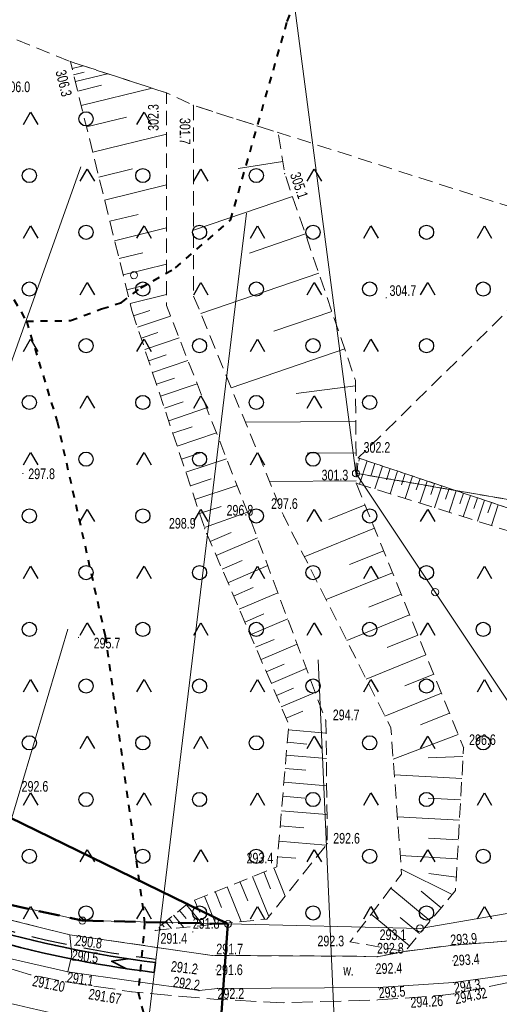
# Model space of a CAD drawing. Header units: metres. Extents: x 8377249 to 8377741, y 5529345 to 5529668.
# Tile 19 of 26: x 8377411 to 8377445, y 5529491 to 5529560. Entities that reach past the tile are written whole.
import ezdxf
from ezdxf.enums import TextEntityAlignment as Align
from ezdxf.lldxf.tags import DXFTag

# ---------------------------------------------------------------- set-up
doc = ezdxf.new("R2010")
doc.units = ezdxf.units.M
doc.header["$MEASUREMENT"] = 0
for name, pattern in [('1.0_0.5', [1.5, 1, -0.5]), ('1.5_0.5', [2, 1.5, -0.5]), ('219-500', [0]), ('DASHED', [0.75, 0.5, -0.25]), ('egkk-500', [2, 1.5, -0.5]), ('egug-500', [1, 0.5, -0.5]), ('supp_500', [1, 0.5, -0.5])]:
    doc.linetypes.add(name, pattern=pattern)
doc.layers.get('0').update_dxf_attribs({"color": 2, "linetype": 'CONTINUOUS', "lineweight": 5})
for name, color, linetype in [('!granica', 2, 'CONTINUOUS'), ('000 Inne (niezydentyfikowane)', 7, 'CONTINUOUS'), ('202-punkt graniczny', 7, 'CONTINUOUS'), ('217-kontur klasyfikacyjny', 7, 'CONTINUOUS'), ('218-kontur użytku gruntowego', 7, 'CONTINUOUS'), ('219-działka ewidencyjna', 7, 'CONTINUOUS'), ('jezdnia', 7, 'CONTINUOUS'), ('pikieta naturalna', 7, 'CONTINUOUS'), ('pikieta sztuczna', 7, 'CONTINUOUS'), ('rów przydrożny (poligon)', 7, 'CONTINUOUS'), ('skarpa nieumocniona', 7, 'CONTINUOUS'), ('słup przewodów napowietrznych', 7, 'CONTINUOUS'), ('teren zalesiony', 7, 'CONTINUOUS')]:
    doc.layers.add(name, color=color, linetype=linetype)
for name, color, linetype, lineweight in [('0D', 7, 'CONTINUOUS', 50), ('0O', 7, 'CONTINUOUS', 18), ('1', 6, 'CONTINUOUS', 50), ('7', 4, 'DASHDOT', 18), ('isa_V1BD385C50508125_TUsr', 7, 'CONTINUOUS', 25), ('pikieta naturalna-Atr2', 7, 'CONTINUOUS', 18), ('pikieta sztuczna-Atr2', 7, 'CONTINUOUS', 18), ('rów przydrożny (poligon)-Atr17', 7, 'CONTINUOUS', 18)]:
    doc.layers.add(name, color=color, linetype=linetype, lineweight=lineweight)
doc.styles.get("Standard").update_dxf_attribs({"font": 'IC-isocp.shx', "width": 0.75, "oblique": 15})
tags = doc.linetypes.add('DASHDOT', pattern=[1, 0.5, -0.25, 0, -0.25]).pattern_tags.tags
tags[10:11] = [DXFTag(74, 4), DXFTag(75, 0), DXFTag(340, '0'), DXFTag(46, 1.0), DXFTag(50, 0.0), DXFTag(44, 0.0), DXFTag(45, 0.0)]
tags[8:9] = [DXFTag(74, 4), DXFTag(75, 0), DXFTag(340, '0'), DXFTag(46, 1.0), DXFTag(50, 0.0), DXFTag(44, 0.0), DXFTag(45, 0.0)]
tags[6:7] = [DXFTag(74, 4), DXFTag(75, 0), DXFTag(340, '0'), DXFTag(46, 1.0), DXFTag(50, 0.0), DXFTag(44, 0.0), DXFTag(45, 0.0)]
tags[4:5] = [DXFTag(74, 4), DXFTag(75, 0), DXFTag(340, '0'), DXFTag(46, 1.0), DXFTag(50, 0.0), DXFTag(44, 0.0), DXFTag(45, 0.0)]

# ---------------------------------------------------------------- blocks, each defined once
blk = doc.blocks.new('202')
at = {"color": 0, "linetype": 'Continuous', "lineweight": 0}
blk.add_circle((0, 0), 0.25, dxfattribs=at)
blk = doc.blocks.new('OTZK3')
at = {"color": 0, "linetype": 'Continuous'}
for p, q in [((-0.5, -0.289), (0, 0.577)), ((0, 0.577), (0.5, -0.289))]:
    blk.add_line(p, q, dxfattribs=at)
blk = doc.blocks.new('OTZK1')
at = {"color": 0, "linetype": 'Continuous'}
blk.add_circle((0, 0), 0.5, dxfattribs=at)
blk = doc.blocks.new('PW01')
at = {"linetype": 'Continuous', "lineweight": 13}
h = blk.add_hatch(color=0, dxfattribs=at)
edge = h.paths.add_edge_path()
edge.add_arc((0, 0), 0.045, 0, 360)
blk = doc.blocks.new('US15')
at = {"color": 0, "linetype": 'Continuous', "lineweight": 13}
blk.add_circle((0, 0), 0.25, dxfattribs=at)
blk = doc.blocks.new('m')
at = {"layer": '000 Inne (niezydentyfikowane)', "color": 7, "linetype": 'Continuous', "lineweight": 18, "flags": 128}
for points in [[(8377414.79, 5529557.04), (8377415.57, 5529557.24)], [(8377414.9, 5529556.61), (8377415.64, 5529556.79)], [(8377415.02, 5529556.13), (8377417.28, 5529556.68)], [(8377415.19, 5529555.44), (8377416.87, 5529555.86)], [(8377415.44, 5529554.43), (8377420.43, 5529555.66)], [(8377415.81, 5529552.93), (8377418.63, 5529553.62)], [(8377416.25, 5529551.14), (8377421.45, 5529552.42)], [(8377429.65, 5529550.48), (8377426.5, 5529549.99)], [(8377416.68, 5529549.39), (8377419.06, 5529549.98)], [(8377417.08, 5529547.77), (8377421.45, 5529548.84)], [(8377430.33, 5529548.03), (8377423.35, 5529545.65)], [(8377417.45, 5529546.27), (8377419.45, 5529546.76)], [(8377417.79, 5529544.9), (8377421.44, 5529545.8)], [(8377431.24, 5529545.38), (8377427.3, 5529544.03)], [(8377418.1, 5529543.64), (8377419.77, 5529544.05)], [(8377418.39, 5529542.49), (8377421.44, 5529543.24)], [(8377432.18, 5529542.62), (8377423.86, 5529539.78)], [(8377418.65, 5529541.44), (8377420.04, 5529541.78)], [(8377418.88, 5529540.48), (8377421.44, 5529541.11)], [(8377419.13, 5529539.6), (8377420.28, 5529539.99)], [(8377419.39, 5529538.81), (8377421.73, 5529539.59)], [(8377433.1, 5529539.92), (8377429.02, 5529538.52)], [(8377419.65, 5529538.03), (8377420.84, 5529538.42)], [(8377419.92, 5529537.24), (8377422.34, 5529538.05)], [(8377434.01, 5529537.27), (8377426.01, 5529534.53)], [(8377420.19, 5529536.43), (8377421.42, 5529536.85)], [(8377420.46, 5529535.62), (8377422.96, 5529536.45)], [(8377420.74, 5529534.79), (8377422.01, 5529535.21)], [(8377421.02, 5529533.94), (8377423.61, 5529534.81)], [(8377434.77, 5529534.66), (8377430.58, 5529534.14)], [(8377421.3, 5529533.09), (8377422.62, 5529533.53)], [(8377421.6, 5529532.21), (8377424.27, 5529533.11)], [(8377421.89, 5529531.33), (8377423.25, 5529531.78)], [(8377434.79, 5529532.16), (8377427, 5529532.1)], [(8377422.19, 5529530.42), (8377424.96, 5529531.35)], [(8377422.5, 5529529.5), (8377423.91, 5529529.97)], [(8377434.81, 5529529.94), (8377431.36, 5529529.91)], [(8377422.81, 5529528.57), (8377425.68, 5529529.53)], [(8377435.06, 5529529.55), (8377435, 5529529.36)], [(8377435.6, 5529529.37), (8377435.06, 5529527.74)], [(8377436.14, 5529529.19), (8377435.87, 5529528.38)], [(8377436.68, 5529529.01), (8377436.14, 5529527.4)], [(8377437.21, 5529528.83), (8377436.95, 5529528.03)], [(8377437.74, 5529528.65), (8377437.21, 5529527.06)], [(8377438.27, 5529528.48), (8377438.01, 5529527.68)], [(8377438.79, 5529528.3), (8377438.27, 5529526.73)], [(8377423.13, 5529527.62), (8377424.59, 5529528.11)], [(8377423.45, 5529526.65), (8377426.42, 5529527.64)], [(8377434.82, 5529527.96), (8377428.72, 5529527.92)], [(8377439.32, 5529528.13), (8377439.05, 5529527.34)], [(8377439.83, 5529527.95), (8377439.31, 5529526.4)], [(8377440.35, 5529527.78), (8377440.09, 5529527.01)], [(8377440.86, 5529527.61), (8377440.35, 5529526.07)], [(8377441.37, 5529527.44), (8377441.11, 5529526.68)], [(8377441.87, 5529527.27), (8377441.37, 5529525.75)], [(8377442.38, 5529527.11), (8377442.12, 5529526.35)], [(8377442.88, 5529526.94), (8377442.37, 5529525.44)], [(8377423.78, 5529525.67), (8377425.29, 5529526.17)], [(8377435.45, 5529526.27), (8377432.9, 5529525.24)], [(8377443.37, 5529526.77), (8377443.12, 5529526.03)], [(8377443.86, 5529526.61), (8377443.37, 5529525.12)], [(8377444.36, 5529526.44), (8377444.11, 5529525.71)], [(8377444.84, 5529526.28), (8377444.35, 5529524.82)], [(8377424.12, 5529524.67), (8377427.16, 5529525.75)], [(8377424.53, 5529523.68), (8377426, 5529524.32)], [(8377436.11, 5529524.63), (8377431.16, 5529522.62)], [(8377424.95, 5529522.7), (8377427.85, 5529523.95)], [(8377436.76, 5529523.04), (8377434.35, 5529522.06)], [(8377425.37, 5529521.74), (8377426.79, 5529522.35)], [(8377425.78, 5529520.78), (8377428.58, 5529521.99)], [(8377437.38, 5529521.49), (8377432.7, 5529519.59)], [(8377426.18, 5529519.84), (8377427.56, 5529520.44)], [(8377426.58, 5529518.92), (8377429.29, 5529520.08)], [(8377438, 5529519.98), (8377435.71, 5529519.06)], [(8377426.97, 5529518.01), (8377428.31, 5529518.58)], [(8377438.59, 5529518.52), (8377434.15, 5529516.71)], [(8377427.35, 5529517.11), (8377429.99, 5529518.24)], [(8377427.73, 5529516.23), (8377429.03, 5529516.79)], [(8377428.11, 5529515.36), (8377430.65, 5529516.46)], [(8377439.17, 5529517.09), (8377437.01, 5529516.21)], [(8377428.47, 5529514.51), (8377429.73, 5529515.05)], [(8377439.74, 5529515.7), (8377435.53, 5529513.99)], [(8377428.83, 5529513.67), (8377431.3, 5529514.73)], [(8377440.29, 5529514.34), (8377438.24, 5529513.51)], [(8377429.19, 5529512.84), (8377430.4, 5529513.36)], [(8377429.54, 5529512.03), (8377431.93, 5529513.05)], [(8377440.83, 5529512.99), (8377436.85, 5529511.38)], [(8377429.88, 5529511.23), (8377431.06, 5529511.73)], [(8377441.4, 5529511.59), (8377439.36, 5529510.76)], [(8377430.04, 5529510.41), (8377432.7, 5529510.18)], [(8377429.96, 5529509.53), (8377431.34, 5529509.41)], [(8377442.02, 5529510.08), (8377437.43, 5529508.34)], [(8377429.89, 5529508.62), (8377432.72, 5529508.38)], [(8377442.35, 5529508.53), (8377439.89, 5529508.43)], [(8377429.81, 5529507.69), (8377431.27, 5529507.56)], [(8377429.73, 5529506.72), (8377432.74, 5529506.47)], [(8377442.27, 5529506.97), (8377437.51, 5529507.23)], [(8377429.64, 5529505.73), (8377431.19, 5529505.6)], [(8377442.18, 5529505.47), (8377439.9, 5529505.59)], [(8377429.55, 5529504.7), (8377432.76, 5529504.43)], [(8377442.1, 5529504.03), (8377437.73, 5529504.27)], [(8377429.46, 5529503.65), (8377431.12, 5529503.51)], [(8377429.37, 5529502.56), (8377432.69, 5529502.28)], [(8377442.02, 5529502.65), (8377439.92, 5529502.76)], [(8377429.28, 5529501.46), (8377430.57, 5529501.35)], [(8377441.95, 5529501.31), (8377437.93, 5529501.54)], [(8377429.01, 5529500.68), (8377429.82, 5529498.68)], [(8377441.59, 5529498.79), (8377438, 5529500.58)], [(8377427.52, 5529500.07), (8377428.67, 5529497.24)], [(8377428.3, 5529500.39), (8377428.78, 5529499.19)], [(8377441.87, 5529500.01), (8377439.93, 5529500.29)], [(8377425.72, 5529499.34), (8377426.71, 5529496.89)], [(8377426.62, 5529499.71), (8377427.17, 5529498.35)], [(8377440.04, 5529496.94), (8377437.27, 5529499.25)], [(8377423.43, 5529498.41), (8377423.79, 5529497.52)], [(8377424.12, 5529498.69), (8377424.92, 5529496.7)], [(8377424.88, 5529499), (8377425.33, 5529497.89)], [(8377440.81, 5529497.86), (8377439.4, 5529499.03)], [(8377422.36, 5529497.68), (8377422.83, 5529497.11)], [(8377422.85, 5529498.08), (8377424.06, 5529496.62)], [(8377421.63, 5529497.08), (8377421.9, 5529496.75)], [(8377421.95, 5529497.34), (8377422.66, 5529496.47)], [(8377438.57, 5529495.17), (8377435.88, 5529497.42)], [(8377439.29, 5529496.04), (8377437.93, 5529497.18)], [(8377420.66, 5529496.28), (8377420.66, 5529496.27)], [(8377420.9, 5529496.48), (8377421.04, 5529496.31)], [(8377421.15, 5529496.68), (8377421.28, 5529496.51)], [(8377421.39, 5529496.88), (8377421.79, 5529496.39)]]:
    blk.add_lwpolyline(points, dxfattribs=at)
at = {"layer": '217-kontur klasyfikacyjny', "color": 92, "linetype": 'egkk-500', "lineweight": 18, "flags": 128}
for points in [[(8377470.67, 5529522.33), (8377434.8, 5529528.5)], [(8377434.8, 5529528.5), (8377470.67, 5529522.33)]]:
    blk.add_lwpolyline(points, dxfattribs=at)
at = {"layer": '218-kontur użytku gruntowego', "color": 3, "linetype": 'egug-500', "lineweight": 18, "flags": 128}
for points in [[(8377470.67, 5529522.33), (8377434.8, 5529528.5)], [(8377434.8, 5529528.5), (8377470.67, 5529522.33)]]:
    blk.add_lwpolyline(points, dxfattribs=at)
at = {"layer": '219-działka ewidencyjna', "color": 7, "linetype": '219-500', "lineweight": 18, "flags": 128}
for points in [[(8377434.8, 5529528.5), (8377429.92, 5529565.66)], [(8377440.39, 5529520.12), (8377434.8, 5529528.5)], [(8377454.47, 5529499.01), (8377440.39, 5529520.12)], [(8377415.51, 5529496.96), (8377397.05, 5529501.01)], [(8377454.47, 5529499.01), (8377439.32, 5529496.41)], [(8377425.78, 5529496.72), (8377415.51, 5529496.96)], [(8377439.32, 5529496.41), (8377425.78, 5529496.72)]]:
    blk.add_lwpolyline(points, dxfattribs=at)
at = {"layer": 'jezdnia', "color": 7, "linetype": '1.5_0.5', "lineweight": 18, "flags": 128}
blk.add_lwpolyline([(8377283.144, 5529593.01), (8377289.66, 5529576.44), (8377296.27, 5529560), (8377302.07, 5529550.43), (8377311.87, 5529539.72), (8377321.44, 5529532.01), (8377333.08, 5529525.23), (8377336.44, 5529523.17), (8377347.04, 5529517.14), (8377357.42, 5529511.57), (8377364.91, 5529506.84), (8377368.84, 5529504.63), (8377369.67, 5529505.21), (8377374.78, 5529504.38), (8377378.56, 5529503.18), (8377381.32, 5529501.98), (8377382.41, 5529500.95), (8377383.16, 5529499.4), (8377383.41, 5529498.3), (8377398.08, 5529492.24), (8377411.13, 5529488.31), (8377418.33, 5529487), (8377422.89, 5529486.54), (8377424.65, 5529486.32), (8377429.6, 5529486.17), (8377436.9, 5529486.34), (8377442.31, 5529486.7), (8377458.46, 5529490.15), (8377469.4, 5529497.25), (8377474.49, 5529503.23), (8377476.48, 5529506.89), (8377478.6, 5529512.54), (8377479.66, 5529519.27), (8377479.89, 5529528.7), (8377479.78, 5529531.63), (8377479.09, 5529535.77), (8377476.55, 5529551.02), (8377471.82, 5529578.31), (8377470.75, 5529584.35), (8377466.54, 5529612.38), (8377466.55, 5529629.77), (8377467.67, 5529634.01), (8377471.4, 5529641.19), (8377474.04, 5529644.66), (8377469.86, 5529647.28), (8377468.43, 5529644.8), (8377463.51, 5529635.43), (8377461.31, 5529623.29), (8377466.01, 5529583.11), (8377471.62, 5529550.62), (8377473.74, 5529537.55), (8377474.57, 5529530.99), (8377474.81, 5529527.61), (8377474.45, 5529520.19), (8377473.74, 5529515.3), (8377471.74, 5529509.33), (8377470.45, 5529506.72), (8377465.55, 5529500.85), (8377456.05, 5529494.71), (8377451.27, 5529493.76), (8377441.69, 5529491.79), (8377440.92, 5529491.69), (8377436.34, 5529491.36), (8377429.68, 5529491.17), (8377425.01, 5529491.4), (8377419.01, 5529491.93), (8377414.34, 5529492.64), (8377411.86, 5529493.14), (8377400.88, 5529496.37), (8377399.81, 5529496.66), (8377391.31, 5529500.55), (8377390.32, 5529501.03), (8377386.14, 5529503.37), (8377380.02, 5529506.56), (8377375.04, 5529509.04), (8377370.44, 5529511.09), (8377368.31, 5529511.87), (8377359.88, 5529515.88), (8377349.14, 5529521.46), (8377338.67, 5529527.08), (8377335.48, 5529529.18), (8377319.33, 5529539.78), (8377310.14, 5529548.36), (8377304.42, 5529555.91), (8377300.3, 5529563.28), (8377293.93, 5529578.63), (8377287.088, 5529596.149)], dxfattribs=at)
at = {"layer": 'rów przydrożny (poligon)', "color": 7, "linetype": 'Continuous', "lineweight": 18, "flags": 128}
for points in [[(8377405.63, 5529495.37), (8377414.49, 5529493.35), (8377414.76, 5529494.53), (8377414.62, 5529495.96), (8377406.63, 5529497.94)], [(8377447.45, 5529495.67), (8377441.49, 5529495.21), (8377438.25, 5529494.79), (8377436.29, 5529494.41), (8377434.69, 5529494.45), (8377424.67, 5529494.5), (8377414.62, 5529495.96), (8377414.76, 5529494.53), (8377414.49, 5529493.35), (8377423.74, 5529492.02), (8377425.04, 5529492.18), (8377436.38, 5529492.23), (8377441.67, 5529492.59), (8377452.18, 5529494.03)]]:
    blk.add_lwpolyline(points, dxfattribs=at)
at = {"layer": 'skarpa nieumocniona', "color": 7, "linetype": '1.0_0.5', "lineweight": 18, "flags": 128}
for points in [[(8377419.02, 5529539.92), (8377424.14, 5529524.6), (8377430.07, 5529510.79), (8377429.22, 5529500.76), (8377423.08, 5529498.27), (8377420.65, 5529496.27), (8377428.53, 5529497.07), (8377432.78, 5529502.39), (8377432.69, 5529511.03), (8377427.35, 5529525.27), (8377421.44, 5529540.33), (8377421.45, 5529555.33), (8377414.67, 5529557.53)], [(8377419.02, 5529539.92), (8377424.14, 5529524.6), (8377430.07, 5529510.79), (8377429.22, 5529500.76), (8377423.08, 5529498.27), (8377420.65, 5529496.27), (8377428.53, 5529497.07), (8377432.78, 5529502.39), (8377432.69, 5529511.03), (8377427.35, 5529525.27), (8377421.44, 5529540.33), (8377421.45, 5529555.33), (8377414.67, 5529557.53)], [(8377423.36, 5529541), (8377429.71, 5529525.49), (8377437.27, 5529510.55), (8377438.02, 5529500.24), (8377434.39, 5529495.46), (8377438.25, 5529494.79), (8377441.82, 5529499.07), (8377442.39, 5529509.16), (8377434.82, 5529527.81), (8377434.77, 5529535.05), (8377429.78, 5529549.63), (8377429.33, 5529552.53), (8377423.34, 5529554.45)], [(8377423.36, 5529541), (8377429.71, 5529525.49), (8377437.27, 5529510.55), (8377438.02, 5529500.24), (8377434.39, 5529495.46), (8377438.25, 5529494.79), (8377441.82, 5529499.07), (8377442.39, 5529509.16), (8377434.82, 5529527.81), (8377434.77, 5529535.05), (8377429.78, 5529549.63), (8377429.33, 5529552.53), (8377423.34, 5529554.45)], [(8377462.97, 5529519.87), (8377458.52, 5529521.71), (8377434.97, 5529529.58), (8377434.82, 5529527.81), (8377458.6, 5529520.34), (8377462.97, 5529518.18)], [(8377462.97, 5529519.87), (8377458.52, 5529521.71), (8377434.97, 5529529.58), (8377434.82, 5529527.81), (8377458.6, 5529520.34), (8377462.97, 5529518.18)]]:
    blk.add_lwpolyline(points, close=True, dxfattribs=at)
at = {"layer": 'teren zalesiony', "color": 7, "linetype": '1.0_0.5', "lineweight": 18, "flags": 128}
blk.add_lwpolyline([(8377370.219, 5529576.127), (8377359.89, 5529578.54), (8377352.51, 5529583.82), (8377346.34, 5529587.22), (8377342.51, 5529582), (8377337.38, 5529576.69), (8377331.75, 5529571.84), (8377326.08, 5529565.51), (8377319.62, 5529558.95), (8377313.66, 5529552.63), (8377312.69, 5529549.73), (8377321.13, 5529541.74), (8377345.94, 5529526.69), (8377350.04, 5529524.56), (8377360.71, 5529519.73), (8377368.35, 5529515.21), (8377376.02, 5529511.1), (8377387.86, 5529505.24), (8377397.57, 5529500.64), (8377406.63, 5529497.94), (8377414.62, 5529495.96), (8377424.67, 5529494.5), (8377434.69, 5529494.45), (8377436.29, 5529494.41), (8377438.25, 5529494.79), (8377441.49, 5529495.21), (8377447.45, 5529495.67), (8377461.64, 5529505.74), (8377459.06, 5529513.88), (8377462.97, 5529518.18), (8377462.97, 5529519.87), (8377458.52, 5529521.71), (8377434.97, 5529529.58), (8377451.16, 5529545.53), (8377429.33, 5529552.53), (8377423.34, 5529554.45), (8377421.45, 5529555.33), (8377414.67, 5529557.53), (8377394.569, 5529565.692)], dxfattribs=at)
at = {"layer": '202-punkt graniczny', "color": 7, "linetype": 'Continuous', "lineweight": 18}
for p in [(8377434.8, 5529528.5), (8377440.39, 5529520.12), (8377415.51, 5529496.96), (8377425.78, 5529496.72), (8377439.32, 5529496.41)]:
    blk.add_blockref('202', p, dxfattribs=at)
at = {"layer": 'pikieta naturalna', "color": 7, "linetype": 'Continuous', "lineweight": 13}
for p in [(8377414.67, 5529557.53), (8377421.45, 5529555.33), (8377423.34, 5529554.45), (8377429.78, 5529549.63), (8377436.94, 5529540.88), (8377434.97, 5529529.58), (8377411.32, 5529528.49), (8377434.82, 5529527.81), (8377429.71, 5529525.49), (8377427.35, 5529525.27), (8377424.14, 5529524.6), (8377415.24, 5529516.93), (8377432.69, 5529511.03), (8377442.39, 5529509.16), (8377432.78, 5529502.39), (8377429.22, 5529500.76), (8377420.65, 5529496.27), (8377423.3, 5529496.16), (8377414.98, 5529495.21), (8377434.39, 5529495.46), (8377436.47, 5529495.36), (8377441.49, 5529495.21), (8377414.76, 5529494.53), (8377424.67, 5529494.5), (8377436.29, 5529494.41), (8377423.64, 5529493.53), (8377424.94, 5529493.48), (8377436.19, 5529493.56), (8377441.64, 5529494.13), (8377414.49, 5529493.35), (8377425.04, 5529492.18), (8377436.38, 5529492.23), (8377441.67, 5529492.59), (8377423.74, 5529492.02)]:
    blk.add_blockref('PW01', p, dxfattribs=at)
at = {"layer": 'pikieta sztuczna', "color": 7, "linetype": 'Continuous', "lineweight": 13}
for p in [(8377414.34, 5529492.64), (8377419.01, 5529491.93), (8377440.92, 5529491.69), (8377441.69, 5529491.79)]:
    blk.add_blockref('PW01', p, dxfattribs=at)
at = {"layer": 'słup przewodów napowietrznych', "color": 7, "linetype": 'Continuous', "lineweight": 18}
blk.add_blockref('US15', (8377419.15, 5529542.47), dxfattribs=at)
at = {"layer": 'teren zalesiony', "color": 7, "linetype": 'Continuous', "lineweight": 18}
for name, p in [('OTZK3', (8377411.863, 5529553.382)), ('OTZK1', (8377415.776, 5529553.496)), ('OTZK3', (8377419.863, 5529553.382)), ('OTZK1', (8377411.776, 5529549.496)), ('OTZK3', (8377415.863, 5529549.382)), ('OTZK1', (8377419.776, 5529549.496)), ('OTZK3', (8377423.863, 5529549.382)), ('OTZK1', (8377427.776, 5529549.496)), ('OTZK3', (8377431.863, 5529549.382)), ('OTZK3', (8377411.863, 5529545.382)), ('OTZK1', (8377415.776, 5529545.496)), ('OTZK3', (8377419.863, 5529545.382)), ('OTZK1', (8377423.776, 5529545.496)), ('OTZK3', (8377427.863, 5529545.382)), ('OTZK1', (8377431.776, 5529545.496)), ('OTZK3', (8377435.863, 5529545.382)), ('OTZK1', (8377439.776, 5529545.496)), ('OTZK3', (8377443.863, 5529545.382)), ('OTZK1', (8377411.776, 5529541.496)), ('OTZK3', (8377415.863, 5529541.382)), ('OTZK1', (8377419.776, 5529541.496)), ('OTZK3', (8377423.863, 5529541.382)), ('OTZK1', (8377427.776, 5529541.496)), ('OTZK3', (8377431.863, 5529541.382)), ('OTZK1', (8377435.776, 5529541.496)), ('OTZK3', (8377439.863, 5529541.382)), ('OTZK1', (8377443.776, 5529541.496)), ('OTZK3', (8377411.863, 5529537.382)), ('OTZK1', (8377415.776, 5529537.496)), ('OTZK3', (8377419.863, 5529537.382)), ('OTZK1', (8377423.776, 5529537.496)), ('OTZK3', (8377427.863, 5529537.382)), ('OTZK1', (8377431.776, 5529537.496)), ('OTZK3', (8377435.863, 5529537.382)), ('OTZK1', (8377439.776, 5529537.496)), ('OTZK1', (8377411.776, 5529533.496)), ('OTZK3', (8377415.863, 5529533.382)), ('OTZK1', (8377419.776, 5529533.496)), ('OTZK3', (8377423.863, 5529533.382)), ('OTZK1', (8377427.776, 5529533.496)), ('OTZK3', (8377431.863, 5529533.382)), ('OTZK1', (8377435.776, 5529533.496)), ('OTZK3', (8377411.863, 5529529.382)), ('OTZK1', (8377415.776, 5529529.496)), ('OTZK3', (8377419.863, 5529529.382)), ('OTZK1', (8377423.776, 5529529.496)), ('OTZK3', (8377427.863, 5529529.382)), ('OTZK1', (8377431.776, 5529529.496)), ('OTZK1', (8377411.776, 5529525.496)), ('OTZK3', (8377415.863, 5529525.382)), ('OTZK1', (8377419.776, 5529525.496)), ('OTZK3', (8377423.863, 5529525.382)), ('OTZK1', (8377427.776, 5529525.496)), ('OTZK3', (8377431.863, 5529525.382)), ('OTZK1', (8377435.776, 5529525.496)), ('OTZK3', (8377439.863, 5529525.382)), ('OTZK1', (8377415.776, 5529521.496)), ('OTZK1', (8377423.776, 5529521.496)), ('OTZK1', (8377431.776, 5529521.496)), ('OTZK1', (8377439.776, 5529521.496)), ('OTZK3', (8377411.863, 5529521.382)), ('OTZK3', (8377419.863, 5529521.382)), ('OTZK3', (8377427.863, 5529521.382)), ('OTZK3', (8377435.863, 5529521.382)), ('OTZK3', (8377443.863, 5529521.382)), ('OTZK1', (8377411.776, 5529517.496)), ('OTZK3', (8377415.863, 5529517.382)), ('OTZK1', (8377419.776, 5529517.496)), ('OTZK3', (8377423.863, 5529517.382)), ('OTZK1', (8377427.776, 5529517.496)), ('OTZK3', (8377431.863, 5529517.382)), ('OTZK1', (8377435.776, 5529517.496)), ('OTZK3', (8377439.863, 5529517.382)), ('OTZK1', (8377443.776, 5529517.496)), ('OTZK3', (8377411.863, 5529513.382)), ('OTZK1', (8377415.776, 5529513.496)), ('OTZK3', (8377419.863, 5529513.382)), ('OTZK1', (8377423.776, 5529513.496)), ('OTZK3', (8377427.863, 5529513.382)), ('OTZK1', (8377431.776, 5529513.496)), ('OTZK3', (8377435.863, 5529513.382)), ('OTZK1', (8377439.776, 5529513.496)), ('OTZK3', (8377443.863, 5529513.382)), ('OTZK1', (8377411.776, 5529509.496)), ('OTZK3', (8377415.863, 5529509.382)), ('OTZK1', (8377419.776, 5529509.496)), ('OTZK3', (8377423.863, 5529509.382)), ('OTZK1', (8377427.776, 5529509.496)), ('OTZK3', (8377431.863, 5529509.382)), ('OTZK1', (8377435.776, 5529509.496)), ('OTZK3', (8377439.863, 5529509.382)), ('OTZK1', (8377443.776, 5529509.496)), ('OTZK3', (8377411.863, 5529505.382)), ('OTZK1', (8377415.776, 5529505.496)), ('OTZK3', (8377419.863, 5529505.382)), ('OTZK1', (8377423.776, 5529505.496)), ('OTZK3', (8377427.863, 5529505.382)), ('OTZK1', (8377431.776, 5529505.496)), ('OTZK3', (8377435.863, 5529505.382)), ('OTZK1', (8377439.776, 5529505.496)), ('OTZK3', (8377443.863, 5529505.382)), ('OTZK1', (8377411.776, 5529501.496)), ('OTZK3', (8377415.863, 5529501.382)), ('OTZK1', (8377419.776, 5529501.496)), ('OTZK3', (8377423.863, 5529501.382)), ('OTZK1', (8377427.776, 5529501.496)), ('OTZK3', (8377431.863, 5529501.382)), ('OTZK1', (8377435.776, 5529501.496)), ('OTZK3', (8377439.863, 5529501.382)), ('OTZK1', (8377443.776, 5529501.496)), ('OTZK3', (8377411.863, 5529497.382)), ('OTZK1', (8377415.776, 5529497.496)), ('OTZK3', (8377419.863, 5529497.382)), ('OTZK1', (8377423.776, 5529497.496)), ('OTZK3', (8377427.863, 5529497.382)), ('OTZK1', (8377431.776, 5529497.496)), ('OTZK3', (8377435.863, 5529497.382)), ('OTZK1', (8377439.776, 5529497.496)), ('OTZK3', (8377443.863, 5529497.382))]:
    blk.add_blockref(name, p, dxfattribs=at)
at = {"layer": 'pikieta naturalna-Atr2', "color": 7, "width": 0.75}
for s, rotation, p in [('306.3', 283.875, (8377414.34, 5529557.01)), ('302.3', 89.961, (8377420.14, 5529552.65)), ('301.7', 270.085, (8377423.13, 5529553.56)), ('305.1', 288.893, (8377430.85, 5529549.81)), ('291.7', 359.714, (8377424.96, 5529495.33)), ('291.1', 351.818, (8377414.49, 5529493.35)), ('294.3', 7.802, (8377441.67, 5529492.59)), ('292.2', 0.253, (8377425.04, 5529492.18)), ('293.5', 3.893, (8377436.38, 5529492.23))]:
    blk.add_text(s, height=0.75, rotation=rotation, dxfattribs=at).set_placement(p, align=Align.TOP_LEFT)
for s, p in [('306.0', (8377409.95, 5529556.13)), ('297.8', (8377411.7, 5529528.84)), ('295.7', (8377416.31, 5529516.9)), ('292.6', (8377411.23, 5529506.8)), ('291.4', (8377421.02, 5529496.08))]:
    blk.add_text(s, height=0.75, dxfattribs=at).set_placement(p, align=Align.TOP_LEFT)
for s, p in [('304.7', (8377437.17, 5529541.01)), ('302.2', (8377435.34, 5529529.95)), ('294.7', (8377433.17, 5529511.09)), ('296.6', (8377442.78, 5529509.34)), ('292.6', (8377433.2, 5529502.39))]:
    blk.add_text(s, height=0.75, dxfattribs=at).set_placement(p)
for s, p in [('301.3', (8377434.26, 5529528)), ('298.9', (8377423.5, 5529524.6)), ('293.4', (8377428.97, 5529500.99))]:
    blk.add_text(s, height=0.75, dxfattribs=at).set_placement(p, align=Align.RIGHT)
for s, p in [('296.8', (8377426.62, 5529525.52)), ('297.6', (8377429.76, 5529525.99))]:
    blk.add_text(s, height=0.75, dxfattribs=at).set_placement(p, align=Align.CENTER)
for s, p in [('291.8', (8377423.3, 5529496.16)), ('293.1', (8377436.47, 5529495.36)), ('292.8', (8377436.29, 5529494.41))]:
    blk.add_text(s, height=0.75, dxfattribs=at).set_placement(p, align=Align.BOTTOM_LEFT)
for s, rotation, p in [('290.8', 352.774, (8377414.98, 5529495.21)), ('293.9', 4.413, (8377441.49, 5529495.21))]:
    blk.add_text(s, height=0.75, rotation=rotation, dxfattribs=at).set_placement(p)
blk.add_text('292.3', height=0.75, dxfattribs=at).set_placement((8377433.97, 5529495.52), align=Align.MIDDLE_RIGHT)
for s, rotation, p in [('290.5', 353.604, (8377414.76, 5529494.53)), ('293.4', 4.236, (8377441.64, 5529494.13)), ('291.6', 0.407, (8377424.94, 5529493.48)), ('292.4', 2.03, (8377436.19, 5529493.56))]:
    blk.add_text(s, height=0.75, rotation=rotation, dxfattribs=at).set_placement(p, align=Align.MIDDLE_LEFT)
blk.add_text('291.2', height=0.75, rotation=353.407, dxfattribs=at).set_placement((8377423.64, 5529493.53), align=Align.MIDDLE_RIGHT)
blk.add_text('292.2', height=0.75, rotation=352.188, dxfattribs=at).set_placement((8377423.74, 5529492.02), align=Align.RIGHT)
at = {"layer": 'pikieta sztuczna-Atr2', "color": 7, "width": 0.75}
for s, rotation, p in [('291.20', 348.601, (8377414.34, 5529492.64)), ('294.26', 3.417, (8377440.92, 5529491.69))]:
    blk.add_text(s, height=0.75, rotation=rotation, dxfattribs=at).set_placement(p, align=Align.TOP_RIGHT)
for s, rotation, p in [('291.67', 350.395, (8377416.03, 5529492.17)), ('294.32', 11.62, (8377441.69, 5529491.79))]:
    blk.add_text(s, height=0.75, rotation=rotation, dxfattribs=at).set_placement(p, align=Align.TOP_LEFT)
at = {"layer": 'rów przydrożny (poligon)-Atr17', "color": 7, "width": 0.75}
blk.add_text('w.', height=0.75, rotation=357.259, dxfattribs=at).set_placement((8377433.91, 5529493.48), align=Align.MIDDLE_LEFT)

msp = doc.modelspace()

# ---------------------------------------------------------------- linework, layer by layer
at = {"layer": '!granica', "color": 1, "linetype": 'supp_500', "lineweight": 40}
for points in [[(8377410.69, 5529540.746), (8377411.567, 5529539.232), (8377414.674, 5529539.267), (8377416.873, 5529540.093), (8377418.262, 5529540.556), (8377419.644, 5529541.585), (8377422.085, 5529542.988), (8377425.963, 5529546.361), (8377429.956, 5529560.358), (8377431.174, 5529563.333)], [(8377411.567, 5529539.232), (8377413.734, 5529532.163), (8377417.125, 5529517.017), (8377419.906, 5529496.857), (8377419.442, 5529491.902), (8377419.908, 5529490.093), (8377419.396, 5529488.666), (8377419.47, 5529486.884), (8377417.466, 5529476.917), (8377411.837, 5529460.543), (8377405.772, 5529442.961), (8377390.459, 5529419.294), (8377375.407, 5529414.273)]]:
    msp.add_lwpolyline(points, dxfattribs=at)
at = {"color": 114, "linetype": 'Continuous', "lineweight": 50}
msp.add_lwpolyline([(8377425.78, 5529496.72), (8377374.826, 5529521.586), (8377358.44, 5529521.55)], dxfattribs=at)
at = {"color": 4, "linetype": 'DASHED', "lineweight": 50, "ltscale": 3}
msp.add_lwpolyline([(8377358.44, 5529521.55), (8377397.05, 5529501.01), (8377415.51, 5529496.96), (8377425.78, 5529496.72)], dxfattribs=at)
at = {"color": 146, "linetype": 'Continuous', "lineweight": 50}
msp.add_lwpolyline([(8377425.78, 5529496.72), (8377424.72, 5529481.87), (8377413.93, 5529482.64), (8377393.27, 5529489.1), (8377389.95, 5529490.16), (8377387.378, 5529484.188)], dxfattribs=at)
at = {"layer": '0D', "color": 190, "lineweight": 35}
msp.add_line((8377420.578, 5529493.306), (8377420.662, 5529494.001), dxfattribs=at)
msp.add_lwpolyline([(8377418.626, 5529493.568), (8377417.572, 5529494.087), (8377418.72, 5529494.262)], dxfattribs=at)
for radius in [75.3, 76]:
    msp.add_arc((8377429.747, 5529568.751), radius, 253.42131, 263.07016, dxfattribs=at)
at = {"layer": '0O', "linetype": 'ByBlock'}
for p, q in [((8377415.394, 5529550.123), (8377395.999, 5529495.54)), ((8377427.084, 5529546.838), (8377420.095, 5529489.335)), ((8377414.495, 5529517.517), (8377406.921, 5529492.076)), ((8377432.134, 5529515.349), (8377433.319, 5529488.83))]:
    msp.add_line(p, q, dxfattribs=at)
at = {"layer": '1', "linetype": 'DASHED', "lineweight": 30, "ltscale": 5}
msp.add_arc((8377429.747, 5529568.751), 75.05, 253.42131, 263.07016, dxfattribs=at)
at = {"layer": '7', "color": 7, "ltscale": 5}
for centre, radius, start, end in [((8377442.872, 5529524.292), 35, 272.5591, 9.22859), ((8377429.747, 5529568.751), 80, 253.42131, 272.5591)]:
    msp.add_arc(centre, radius, start, end, dxfattribs=at)

# ---------------------------------------------------------------- block references
at = {"layer": 'isa_V1BD385C50508125_TUsr', "linetype": 'ByBlock'}
msp.add_blockref('m', (0, 0), dxfattribs=at)

doc.saveas('drawing.dxf')
